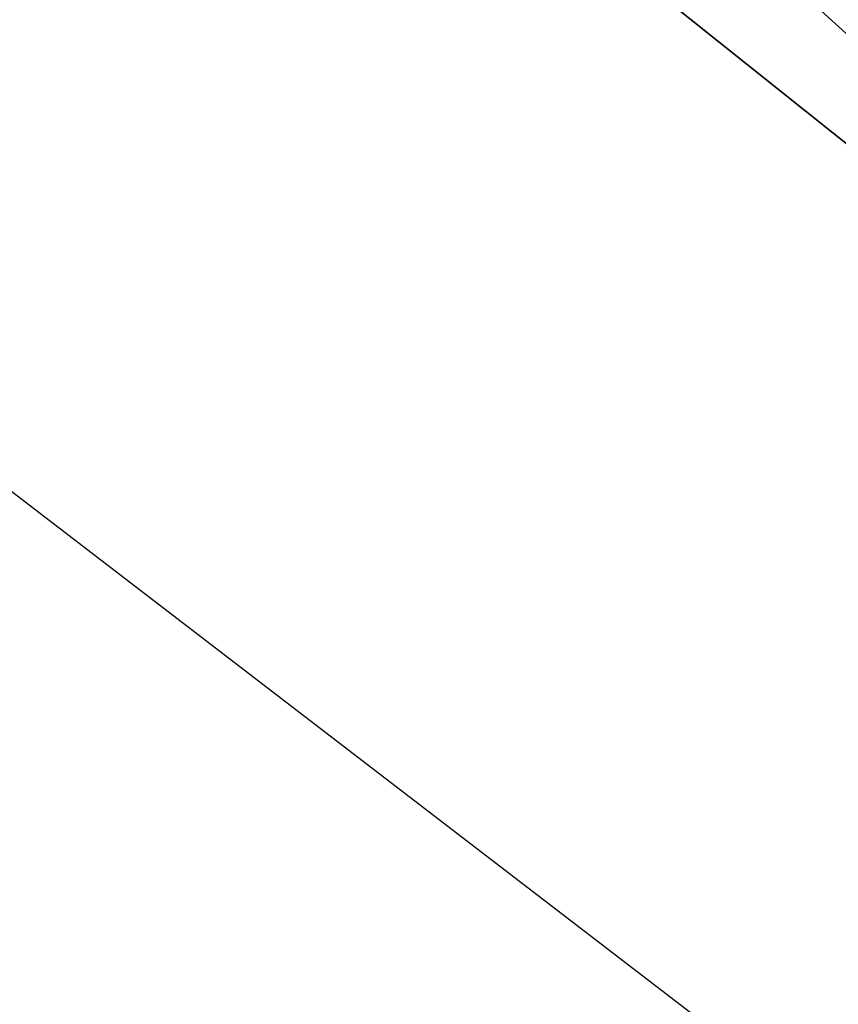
# Model space of a CAD drawing. Extents: x 5 to 504, y 5 to 504.
# Tile 152 of 256: x 243.951 to 244.0228, y 237.3086 to 237.395. Entities that reach past the tile are written whole.
import ezdxf

# ---------------------------------------------------------------- set-up
doc = ezdxf.new("R2010")
doc.units = 0
doc.layers.get('0').update_dxf_attribs({"color": 13, "linetype": 'CONTINUOUS'})

# ---------------------------------------------------------------- blocks, each defined once
blk = doc.blocks.new('GROUP_22')
for p, q in [((10.101348, 2.855032, 2.25), (6.001192, 6.001192, 2.25)), ((10.101348, 2.855032, 0.75), (6.001192, 6.001192, 0.75))]:
    blk.add_line(p, q)
blk = doc.blocks.new('GROUP_23')
blk.add_blockref('GROUP_22', (227.860683, 227.898394, 114.27115))
blk = doc.blocks.new('GROUP_11')
blk.add_line((19.38693, 52.04873, 94), (24.09671, 55.81471, 94))
mesh = blk.add_polyface()
corners = [(24.09671, 55.81471, 94), (28.97833, 60.45228, 87.2), (22.90193, 57.79173, 87.2), (29.62072, 58.23339, 94)]
mesh.append_faces([[corners[k] for k in face] for face in [(0, 1, 2), (1, 0, 3)]], dxfattribs={"vtx0": -1})
mesh = blk.add_polyface()
corners = [(22.90193, 57.79173, 74.9), (29.62072, 58.23339, 71), (24.09671, 55.81471, 71), (28.97833, 60.45228, 74.9)]
mesh.append_faces([[corners[k] for k in face] for face in [(0, 1, 2), (1, 0, 3)]], dxfattribs={"vtx0": -1})
mesh = blk.add_polyface()
corners = [(19.67927, 51.76787, 95.5), (24.09671, 55.81471, 94), (19.38693, 52.04873, 94), (24.30639, 55.46776, 95.5)]
mesh.append_faces([[corners[k] for k in face] for face in [(0, 1, 2), (1, 0, 3)]], dxfattribs={"vtx0": -1})
mesh = blk.add_polyface()
corners = [(19.38693, 52.04873, 71), (24.09671, 55.81471, 65), (19.38693, 52.04873, 65), (24.09671, 55.81471, 71)]
mesh.append_faces([[corners[k] for k in face] for face in [(0, 1, 2), (1, 0, 3)]], dxfattribs={"vtx0": -1})
blk = doc.blocks.new('GROUP_30')
at = {"xscale": 0.4000000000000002, "yscale": 0.4000000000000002, "zscale": 0.4000000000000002}
blk.add_blockref('GROUP_23', (-0.571226, -0.571226, -39.90846), dxfattribs=at)
at = {"extrusion": (0, -9.4369e-16, -1), "xscale": 0.3399999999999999, "yscale": 0.3399999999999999, "zscale": 0.4000000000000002, "rotation": 180}
blk.add_blockref('GROUP_11', (-86.33207, 110.80878, -38.8), dxfattribs=at)
blk = doc.blocks.new('GROUP_2')
at = {"xscale": 2.5, "yscale": 2.5, "zscale": 2.5}
blk.add_blockref('GROUP_30', (3.254959, 3.008937, 100.352983), dxfattribs=at)

msp = doc.modelspace()

# ---------------------------------------------------------------- block references
msp.add_blockref('GROUP_2', (4.53896, 4.729547))

doc.saveas('drawing.dxf')
